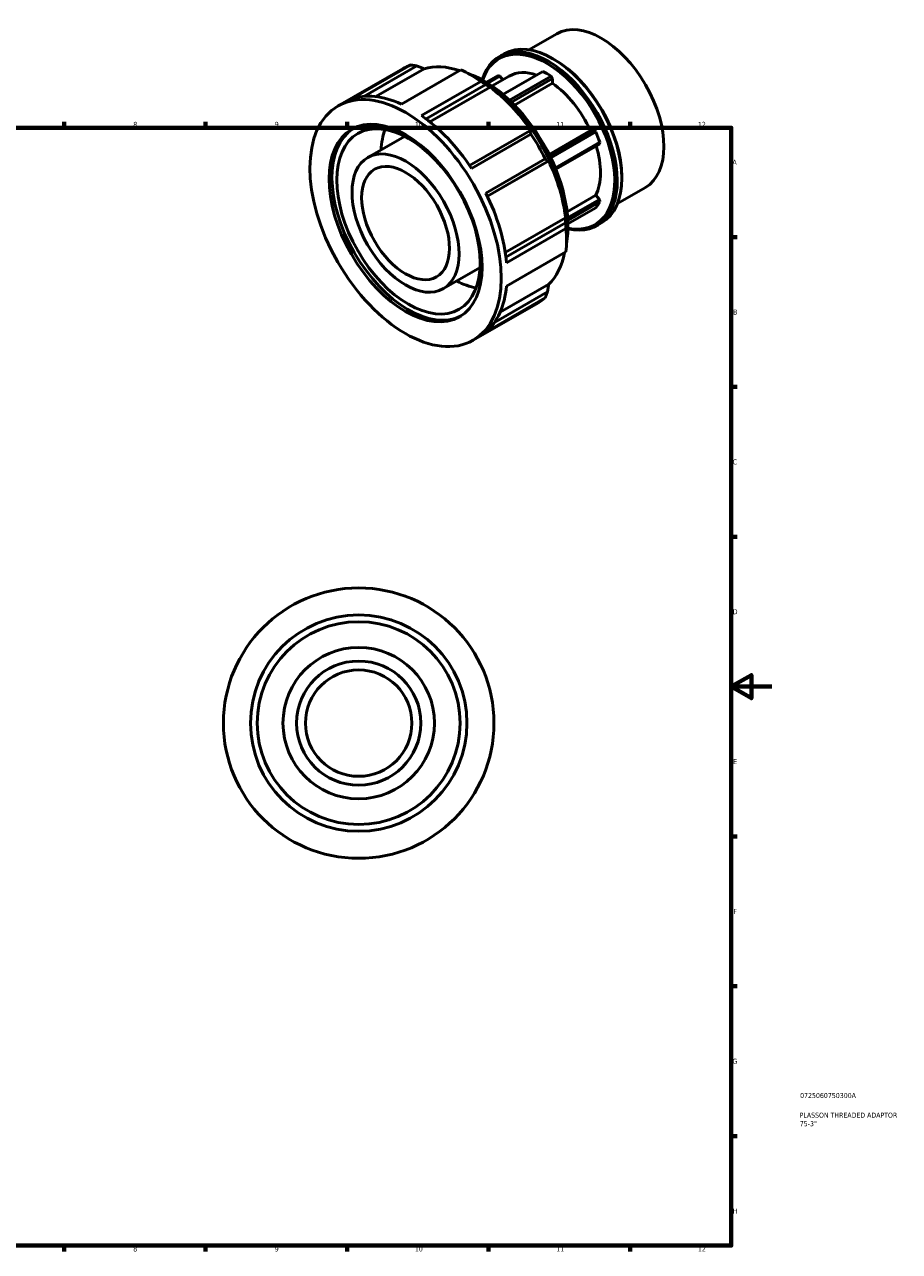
# Model space of a CAD drawing. Header units: millimetres. Extents: x -35 to 904, y -24 to 625.
# Tile 3 of 3: x 471 to 904, y 17 to 625. Entities that reach past the tile are written whole.
import ezdxf

# ---------------------------------------------------------------- set-up
doc = ezdxf.new("R2010")
doc.units = ezdxf.units.MM
for name, color, linetype, lineweight in [('Border (ISO)', 7, 'Continuous', 70), ('Title (ISO)', 7, 'Continuous', 50), ('Visible (ISO)', 7, 'Continuous', 50)]:
    doc.layers.add(name, color=color, linetype=linetype, lineweight=lineweight)
doc.styles.add('Note Text (ISO)', font='tahoma.ttf')

# ---------------------------------------------------------------- blocks, each defined once
blk = doc.blocks.new('Borders Default Border')
at = {"layer": 'Border (ISO)'}
for p, q in [((490.58, 574), (490.58, 576.9)), ((560.67, 574), (560.67, 576.9)), ((630.75, 574), (630.75, 576.9)), ((700.83, 574), (700.83, 576.9)), ((770.92, 574), (770.92, 576.9)), ((821, 519.75), (823.9, 519.75)), ((821, 445.5), (823.9, 445.5)), ((821, 371.25), (823.9, 371.25)), ((821, 222.75), (823.9, 222.75)), ((821, 148.5), (823.9, 148.5)), ((821, 74.25), (823.9, 74.25)), ((490.58, 20), (490.58, 17.1)), ((560.67, 20), (560.67, 17.1)), ((630.75, 20), (630.75, 17.1)), ((700.83, 20), (700.83, 17.1)), ((770.92, 20), (770.92, 17.1))]:
    blk.add_line(p, q, dxfattribs=at)
at = {"layer": 'Border (ISO)', "flags": 128}
for points in [[(20, 20), (20, 574), (821, 574), (821, 20), (20, 20)], [(841, 297), (821, 297), (831, 302.77), (831, 291.23), (821, 297)]]:
    blk.add_lwpolyline(points, dxfattribs=at)
at = {"layer": 'Border (ISO)', "color": 232, "true_color": 0xca0064, "char_height": 2.5, "attachment_point": 7, "style": 'Note Text (ISO)'}
for s, insert in [('8', (524.81, 574.34)), ('9', (594.88, 574.35)), ('10', (664.29, 574.35)), ('11', (734.37, 574.4)), ('12', (804.46, 574.4)), ('A', (821.59, 555.62)), ('B', (821.89, 481.38)), ('C', (821.73, 407.08)), ('D', (821.73, 332.88)), ('E', (821.94, 258.63)), ('F', (822, 184.38)), ('G', (821.61, 110.08)), ('H', (821.74, 35.88)), ('8', (524.81, 17.04)), ('9', (594.88, 17.05)), ('10', (664.29, 17.05)), ('11', (734.37, 17.1)), ('12', (804.46, 17.1))]:
    blk.add_mtext(s, dxfattribs=dict(at, insert=insert))
blk = doc.blocks.new('Title Blocks ISO')
at = {"layer": 'Title (ISO)', "color": 232, "true_color": 0xca0064, "style": 'Note Text (ISO)'}
for tag, p in [('PART_NUMBER_001', (34.08, 73.13)), ('DESCRIPTION_001', (33.84, 63.4)), ('DESCRIPTION_002', (33.92, 59.18))]:
    blk.add_attdef(tag, p, '', height=2.5, dxfattribs=at)

msp = doc.modelspace()

# ---------------------------------------------------------------- linework, layer by layer
at = {"layer": 'Visible (ISO)'}
for p, q in [((720.755, 612.607), (734.623, 620.593)), ((706.217, 609.306), (708.474, 610.606)), ((733.346, 607.8), (732.727, 608.159)), ((626.242, 584.789), (658.567, 603.404)), ((662.21, 605.089), (632.791, 588.148)), ((639.062, 589.495), (665.297, 604.602)), ((668.869, 603.225), (644.871, 589.405)), ((657.604, 585.742), (687.022, 602.683)), ((696.983, 596.947), (667.564, 580.006)), ((697.138, 597.139), (692.186, 600.013)), ((705.534, 599.843), (699.705, 596.486)), ((700.369, 596.075), (706.425, 599.562)), ((702.506, 594.665), (711.003, 599.558)), ((706.425, 599.562), (705.534, 599.843)), ((706.425, 599.562), (707.876, 597.757)), ((707.934, 590.5), (727.684, 601.873)), ((731.749, 599.533), (711.116, 587.651)), ((712.085, 586.72), (732.368, 598.4)), ((732.368, 596.038), (713.582, 585.22)), ((732.368, 598.4), (731.749, 599.533)), ((732.368, 598.4), (732.368, 596.038)), ((669.888, 578.316), (699.449, 595.339)), ((701.533, 594.106), (671.684, 576.917)), ((721.172, 572.426), (691.402, 555.283)), ((730.788, 560.797), (751.239, 572.574)), ((753.008, 572.736), (731.119, 560.131)), ((731.595, 559.147), (753.899, 571.991)), ((751.239, 572.574), (753.008, 572.736)), ((753.899, 571.991), (753.008, 572.736)), ((640.964, 559.225), (659.174, 569.711)), ((692.377, 553.834), (721.795, 570.776)), ((755.932, 566.751), (733.859, 554.04)), ((734.088, 553.477), (755.66, 565.899)), ((755.66, 565.899), (755.932, 566.751)), ((728.838, 558.577), (699.42, 541.636)), ((700.19, 540.061), (729.96, 557.204)), ((730.556, 557.541), (700.192, 540.055)), ((766.774, 549.752), (766.774, 549.036)), ((764.611, 536.449), (778.48, 544.435)), ((739.668, 532.352), (753.891, 540.543)), ((755.66, 538.343), (739.961, 529.303)), ((740.04, 528.027), (755.932, 537.179)), ((753.891, 540.543), (755.66, 538.343)), ((755.932, 537.179), (755.66, 538.343)), ((709.081, 512.126), (738.938, 529.319)), ((753.899, 534.279), (740.103, 526.334)), ((738.958, 526.907), (709.395, 509.882)), ((709.697, 507.029), (739.116, 523.97)), ((739.379, 523.787), (739.379, 518.061)), ((754.459, 525.532), (756.717, 526.831)), ((739.116, 512.454), (709.697, 495.513)), ((678.391, 494.231), (696.601, 504.718)), ((729.96, 492.602), (703.663, 477.459)), ((706.478, 482.515), (730.556, 496.38)), ((693.113, 468.667), (725.438, 487.282)), ((699.42, 472.743), (728.838, 489.684))]:
    msp.add_line(p, q, dxfattribs=at)
for radius in [67, 53.6, 50.25, 37.5, 30.759, 26.365]:
    msp.add_circle((636.464, 278.927), radius, dxfattribs=at)
for centre, major_axis, start_param, end_param in [((756.551, 582.514), (-21.928, 38.079), 3.1415927, 6.2831853), ((730.338, 567.419), (24.121, -41.887), 5.7895807, 9.9183825), ((729.716, 567.061), (-23.683, 41.126), 2.6730769, 6.751701), ((732.595, 568.719), (-24.121, 41.887), 3.1415927, 6.2831853), ((692.002, 545.343), (-33.435, 58.061), 6.1798046, 6.2831853), ((695.319, 547.253), (-31.095, 53.997), 5.7048048, 6.143604), ((692.002, 545.343), (33.435, -58.061), 2.2528137, 2.4634427), ((733.217, 569.077), (-23.683, 41.126), 3.9289245, 5.4958534), ((698.427, 549.043), (29.423, -51.094), 0.5954986, 2.546094), ((696.974, 548.206), (-29.927, 51.968), 3.9289245, 5.4958534), ((729.716, 567.061), (-18.714, 32.497), 5.6942166, 6.2831853), ((729.716, 567.061), (20.585, -35.747), 2.288399, 2.4278574), ((729.716, 567.061), (18.714, -32.497), 1.4110981, 2.2579608), ((662.584, 528.402), (-33.435, 58.061), 5.6050353, 6.1798046), ((695.319, 547.253), (31.095, -53.997), 1.7142451, 2.2166132), ((662.584, 528.402), (33.435, -58.061), 1.6780445, 2.2528137), ((661.131, 527.565), (26.748, -46.449), 3.1686538, 6.2561241), ((683.012, 540.166), (-25.076, 43.546), 0.4496069, 0.7283576), ((729.716, 567.061), (20.585, -35.747), 1.2412015, 1.3806598), ((692.002, 545.343), (33.435, -58.061), 1.4674156, 1.6780445), ((729.716, 567.061), (18.714, -32.497), 0.3639005, 1.1895301), ((695.319, 547.253), (31.095, -53.997), 0.9288469, 1.431215), ((662.584, 528.402), (33.435, -58.061), 0.8926463, 1.4674156), ((729.716, 567.061), (20.585, -35.747), 0.1940039, 0.3334623), ((692.002, 545.343), (33.435, -58.061), 0.6820174, 0.8926463), ((695.319, 547.253), (31.095, -53.997), 0.1434487, 0.5831468), ((683.012, 540.166), (-25.076, 43.546), 2.413235, 2.6919858), ((662.584, 528.402), (33.435, -58.061), 0.1072482, 0.6820174), ((692.002, 545.343), (33.435, -58.061), 0, 0.1072482)]:
    msp.add_ellipse(centre, major_axis=major_axis, ratio=0.5780931, start_param=start_param, end_param=end_param, dxfattribs=at)
for centre, major_axis in [((659.678, 526.728), (33.435, -58.061)), ((659.678, 526.728), (26.748, -46.449)), ((661.131, 527.565), (25.076, -43.546)), ((659.678, 526.728), (18.714, -32.497)), ((659.678, 526.728), (15.35, -26.656))]:
    msp.add_ellipse(centre, major_axis=major_axis, ratio=0.5780931, dxfattribs=at)
for points, weights in [([(665.297, 604.602), (663.784, 604.848), (662.21, 605.089)], [1.00137929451, 1.00088709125, 1]), ([(665.297, 604.602), (667.125, 603.898), (668.869, 603.225)], [1.01093084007, 1.00842916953, 1.00538611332]), ([(699.449, 595.339), (698.242, 596.139), (696.983, 596.947)], [1.00137929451, 1.00088709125, 1]), ([(699.449, 595.339), (700.515, 594.709), (701.533, 594.106)], [1.01093084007, 1.00842916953, 1.00538611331]), ([(721.768, 572.763), (721.477, 572.599), (721.172, 572.426)], [1.00538611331, 1.00842916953, 1.01093084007]), ([(721.795, 570.776), (721.49, 571.618), (721.172, 572.426)], [1, 1.00088709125, 1.00137929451]), ([(729.96, 557.204), (729.417, 557.887), (728.838, 558.577)], [1.00137929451, 1.00088709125, 1]), ([(729.96, 557.204), (730.266, 557.377), (730.556, 557.541)], [1.01093084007, 1.00842916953, 1.00538611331]), ([(738.938, 529.319), (738.948, 528.141), (738.958, 526.907)], [1.00538611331, 1.00842916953, 1.01093084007]), ([(739.116, 523.97), (739.046, 525.464), (738.958, 526.907)], [1, 1.00088709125, 1.00137929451]), ([(728.838, 489.684), (729.417, 491.169), (729.96, 492.602)], [1, 1.00088709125, 1.00137929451]), ([(730.556, 496.38), (730.266, 494.535), (729.96, 492.602)], [1.00538611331, 1.00842916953, 1.01093084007])]:
    msp.add_rational_spline(points, weights, degree=2, dxfattribs=at)

# ---------------------------------------------------------------- block references
msp.add_blockref('Borders Default Border', (0, 0))
msp.add_blockref('Title Blocks ISO', (821, 20)).add_auto_attribs({'PART_NUMBER_001': '0725060750300A', 'DESCRIPTION_001': 'PLASSON THREADED ADAPTOR', 'DESCRIPTION_002': '75-3"'})

doc.saveas('drawing.dxf')
